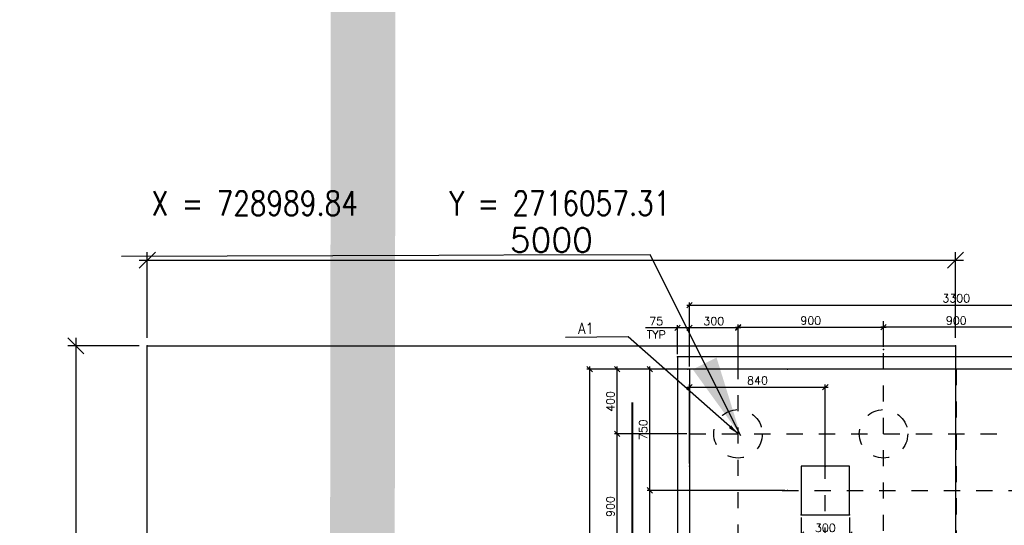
# Model space of a CAD drawing. Header units: inches. Extents: x 727810 to 1461440, y 2714588 to 5435005.
# Tile 121 of 233: x 728985.4 to 728991.49, y 2716056.74 to 2716059.87. Entities that reach past the tile are written whole.
import ezdxf
from ezdxf.enums import TextEntityAlignment as Align

# ---------------------------------------------------------------- set-up
doc = ezdxf.new("R2010")
doc.units = ezdxf.units.IN
doc.header["$MEASUREMENT"] = 0
for name, pattern in [('CENTER', [2, 1.25, -0.25, 0.25, -0.25]), ('DASHDOT', [1, 0.5, -0.25, 0, -0.25]), ('HIDDEN', [0.375, 0.25, -0.125])]:
    doc.linetypes.add(name, pattern=pattern)
for name, color, linetype in [('DETAILS', 7, 'Continuous'), ('Inverter Room', 7, 'Continuous'), ('tranch', 7, 'Continuous')]:
    doc.layers.add(name, color=color, linetype=linetype)
doc.styles.add('ROMANS', font='ROMANS.shx', dxfattribs={"height": 10})
doc.styles.get("Standard").update_dxf_attribs({"font": 'arial.ttf'})
doc.dimstyles.new('AM_ISO$7', dxfattribs={"dimtxt": 3.5, "dimasz": 3.5, "dimexe": 1, "dimexo": 1, "dimgap": 1.5, "dimtad": 1, "dimdsep": 46, "dimtxsty": 'Standard', "dimcen": 0, "dimclrd": 256, "dimclre": 256, "dimclrt": 2, "dimadec": 0, "dimazin": 2, "dimtp": 0.1, "dimtm": 0.1, "dimtfac": 0.71, "dimtdec": 3, "dimtmove": 0, "dimatfit": 3, "dimfxl": 1, "dimlwd": -1, "dimlwe": -1, "dimarcsym": 1})
doc.dimstyles.new('ROMANS$0', dxfattribs={"dimscale": 100, "dimtxt": 100, "dimasz": 1, "dimexe": 0.5, "dimexo": 0.5, "dimgap": 0.5, "dimtad": 1, "dimdec": 0, "dimrnd": 5, "dimdsep": 46, "dimtxsty": 'ROMANS', "dimblk": 'OBLIQUE', "dimcen": 1, "dimdle": 0.5, "dimclrd": 6, "dimclre": 6, "dimclrt": 3, "dimadec": 0, "dimazin": 0, "dimtfac": 1, "dimtdec": 0, "dimtix": 1, "dimtmove": 0, "dimatfit": 3, "dimldrblk": 'OBLIQUE', "dimfxl": 1, "dimtolj": 1, "dimtzin": 0, "dimarcsym": 0})
doc.dimstyles.new('ROMANS$7', dxfattribs={"dimscale": 100, "dimtxt": 2.5, "dimasz": 2, "dimexe": 20, "dimexo": 20, "dimgap": 0.5, "dimtad": 1, "dimdec": 0, "dimrnd": 5, "dimzin": 0, "dimdsep": 46, "dimtxsty": 'ROMANS', "dimcen": 0.09, "dimdle": 20, "dimclrd": 256, "dimclre": 256, "dimclrt": 3, "dimadec": 0, "dimazin": 0, "dimtfac": 20, "dimtdec": 0, "dimtix": 1, "dimtmove": 2, "dimatfit": 3, "dimfxl": 1, "dimtolj": 1, "dimtzin": 0, "dimarcsym": 0})

# ---------------------------------------------------------------- blocks, each defined once
blk = doc.blocks.new('_Oblique')
at = {"color": 0, "linetype": 'ByBlock', "lineweight": -2}
blk.add_line((-0.5, -0.5), (0.5, 0.5), dxfattribs=at)
blk = doc.blocks.new('*D62')
at = {"layer": 'Inverter Room', "color": 6, "lineweight": -2, "ltscale": 0.5, "transparency": 16777216}
for p, q in [((2048955.3, -2536591.8), (2048955.3, -2536061.5)), ((2053955.3, -2536591.8), (2053955.3, -2536061.5)), ((2048905.3, -2536111.5), (2054005.3, -2536111.5))]:
    blk.add_line(p, q, dxfattribs=at)
at = {"layer": 'Inverter Room', "color": 0, "ltscale": 0.5, "transparency": 16777216}
for p in [(2053955.3, -2536111.5), (2048955.3, -2536641.8), (2053955.3, -2536641.8)]:
    blk.add_point(p, dxfattribs=at)
at = {"layer": 'Inverter Room', "color": 6, "lineweight": -2, "ltscale": 0.5, "transparency": 16777216, "xscale": 100, "yscale": 100, "zscale": 100, "rotation": 180}
blk.add_blockref('_Oblique', (2048955.3, -2536111.5), dxfattribs=at)
at = {"layer": 'Inverter Room', "color": 6, "lineweight": -2, "ltscale": 0.5, "transparency": 16777216, "xscale": 100, "yscale": 100, "zscale": 100}
blk.add_blockref('_Oblique', (2053955.3, -2536111.5), dxfattribs=at)
at = {"layer": 'Inverter Room', "color": 3, "ltscale": 0.5, "transparency": 16777216, "insert": (2051455.3, -2535986.5), "char_height": 150, "attachment_point": 5, "style": 'ROMANS', "bg_fill": 3, "box_fill_scale": 1.25, "bg_fill_color": 256, "bg_fill_true_color": 13158600, "bg_fill_transparency": 0}
blk.add_mtext('\\A1;5000', dxfattribs=at)
blk = doc.blocks.new('*D63')
at = {"layer": 'Inverter Room', "color": 6, "lineweight": -2, "ltscale": 0.5, "transparency": 16777216}
for p, q in [((2048513.2, -2536591.8), (2048513.2, -2542191.8)), ((2048905.3, -2536641.8), (2048463.2, -2536641.8)), ((2048905.3, -2542141.8), (2048463.2, -2542141.8))]:
    blk.add_line(p, q, dxfattribs=at)
at = {"layer": 'Inverter Room', "color": 0, "ltscale": 0.5, "transparency": 16777216}
for p in [(2048955.3, -2536641.8), (2048513.2, -2542141.8), (2048955.3, -2542141.8)]:
    blk.add_point(p, dxfattribs=at)
at = {"layer": 'Inverter Room', "color": 6, "lineweight": -2, "ltscale": 0.5, "transparency": 16777216, "xscale": 100, "yscale": 100, "zscale": 100}
for p, rotation in [((2048513.2, -2536641.8), 90), ((2048513.2, -2542141.8), 270)]:
    blk.add_blockref('_Oblique', p, dxfattribs=dict(at, rotation=rotation))
at = {"layer": 'Inverter Room', "color": 3, "ltscale": 0.5, "transparency": 16777216, "insert": (2048388.2, -2539391.8), "char_height": 150, "attachment_point": 5, "rotation": 90, "style": 'ROMANS', "bg_fill": 3, "box_fill_scale": 1.25, "bg_fill_color": 256, "bg_fill_true_color": 13158600, "bg_fill_transparency": 0}
blk.add_mtext('\\A1;5500', dxfattribs=at)
blk = doc.blocks.new('*D94')
at = {"layer": 'Inverter Room', "color": 6, "lineweight": -2, "transparency": 16777216}
for p, q in [((2641894, -2589811), (2640581, -2589811)), ((2640631, -2591063), (2640631, -2589761)), ((2641924, -2591013), (2640581, -2591013))]:
    blk.add_line(p, q, dxfattribs=at)
at = {"layer": 'Inverter Room', "color": 0, "transparency": 16777216}
for p in [(2640631, -2589811), (2641944, -2589811), (2641974, -2591013)]:
    blk.add_point(p, dxfattribs=at)
at = {"layer": 'Inverter Room', "color": 6, "lineweight": -2, "transparency": 16777216, "xscale": 100, "yscale": 100, "zscale": 100}
for p, rotation in [((2640631, -2589811), 90), ((2640631, -2591013), 270)]:
    blk.add_blockref('_Oblique', p, dxfattribs=dict(at, rotation=rotation))
at = {"layer": 'Inverter Room', "color": 3, "transparency": 16777216, "insert": (2640506, -2590412), "char_height": 150, "attachment_point": 5, "rotation": 90, "style": 'ROMANS'}
blk.add_mtext('\\A1;400', dxfattribs=at)
blk = doc.blocks.new('*D97')
at = {"layer": 'Inverter Room', "color": 6, "lineweight": -2, "transparency": 16777216}
for p, q in [((2642924, -2589046), (2641924, -2589046)), ((2641974, -2589761), (2641974, -2588996)), ((2642874, -2589761), (2642874, -2588996))]:
    blk.add_line(p, q, dxfattribs=at)
at = {"layer": 'Inverter Room', "color": 0, "transparency": 16777216}
for p in [(2641974, -2589046), (2641974, -2589811), (2642874, -2589811, -158)]:
    blk.add_point(p, dxfattribs=at)
at = {"layer": 'Inverter Room', "color": 6, "lineweight": -2, "transparency": 16777216, "xscale": 100, "yscale": 100, "zscale": 100, "rotation": 180}
blk.add_blockref('_Oblique', (2641974, -2589046), dxfattribs=at)
at = {"layer": 'Inverter Room', "color": 6, "lineweight": -2, "transparency": 16777216, "xscale": 100, "yscale": 100, "zscale": 100}
blk.add_blockref('_Oblique', (2642874, -2589046), dxfattribs=at)
at = {"layer": 'Inverter Room', "color": 3, "transparency": 16777216, "insert": (2642424, -2588921), "char_height": 150, "attachment_point": 5, "style": 'ROMANS'}
blk.add_mtext('\\A1;300', dxfattribs=at)
blk = doc.blocks.new('*D98')
at = {"layer": 'Inverter Room', "color": 6, "lineweight": -2, "transparency": 16777216}
for p, q in [((2641924, -2591013), (2640581, -2591013)), ((2640631, -2593763), (2640631, -2590963)), ((2641894, -2593713), (2640581, -2593713))]:
    blk.add_line(p, q, dxfattribs=at)
at = {"layer": 'Inverter Room', "color": 0, "transparency": 16777216}
for p in [(2640631, -2591013), (2641974, -2591013), (2641944, -2593713)]:
    blk.add_point(p, dxfattribs=at)
at = {"layer": 'Inverter Room', "color": 6, "lineweight": -2, "transparency": 16777216, "xscale": 100, "yscale": 100, "zscale": 100}
for p, rotation in [((2640631, -2591013), 90), ((2640631, -2593713), 270)]:
    blk.add_blockref('_Oblique', p, dxfattribs=dict(at, rotation=rotation))
at = {"layer": 'Inverter Room', "color": 3, "transparency": 16777216, "insert": (2640506, -2592363), "char_height": 150, "attachment_point": 5, "rotation": 90, "style": 'ROMANS'}
blk.add_mtext('\\A1;900', dxfattribs=at)
blk = doc.blocks.new('*D99')
at = {"layer": 'Inverter Room', "color": 6, "lineweight": -2, "transparency": 16777216}
for p, q in [((2642824, -2589034), (2645624, -2589034)), ((2642874, -2589761), (2642874, -2588984)), ((2645574, -2589398), (2645574, -2588984))]:
    blk.add_line(p, q, dxfattribs=at)
at = {"layer": 'Inverter Room', "color": 0, "transparency": 16777216}
for p in [(2645574, -2589034), (2645574, -2589448, -143), (2642874, -2589811, -158)]:
    blk.add_point(p, dxfattribs=at)
at = {"layer": 'Inverter Room', "color": 6, "lineweight": -2, "transparency": 16777216, "xscale": 100, "yscale": 100, "zscale": 100, "rotation": 180}
blk.add_blockref('_Oblique', (2642874, -2589034), dxfattribs=at)
at = {"layer": 'Inverter Room', "color": 6, "lineweight": -2, "transparency": 16777216, "xscale": 100, "yscale": 100, "zscale": 100}
blk.add_blockref('_Oblique', (2645574, -2589034), dxfattribs=at)
at = {"layer": 'Inverter Room', "color": 3, "transparency": 16777216, "insert": (2644224, -2588909), "char_height": 150, "attachment_point": 5, "style": 'ROMANS'}
blk.add_mtext('\\A1;900', dxfattribs=at)
blk = doc.blocks.new('*D120')
at = {"layer": 'Inverter Room', "color": 6, "lineweight": -2, "transparency": 16777216}
for p, q in [((2641974, -2589761), (2641974, -2588572)), ((2651874, -2589761), (2651874, -2588572)), ((2641924, -2588622), (2651924, -2588622))]:
    blk.add_line(p, q, dxfattribs=at)
at = {"layer": 'Inverter Room', "color": 0, "transparency": 16777216}
for p in [(2651874, -2588622), (2641974, -2589811), (2651874, -2589811)]:
    blk.add_point(p, dxfattribs=at)
at = {"layer": 'Inverter Room', "color": 6, "lineweight": -2, "transparency": 16777216, "xscale": 100, "yscale": 100, "zscale": 100, "rotation": 180}
blk.add_blockref('_Oblique', (2641974, -2588622), dxfattribs=at)
at = {"layer": 'Inverter Room', "color": 6, "lineweight": -2, "transparency": 16777216, "xscale": 100, "yscale": 100, "zscale": 100}
blk.add_blockref('_Oblique', (2651874, -2588622), dxfattribs=at)
at = {"layer": 'Inverter Room', "color": 3, "transparency": 16777216, "insert": (2646924, -2588497), "char_height": 150, "attachment_point": 5, "style": 'ROMANS'}
blk.add_mtext('\\A1;3300', dxfattribs=at)
blk = doc.blocks.new('*D121')
at = {"layer": 'Inverter Room', "color": 6, "lineweight": -2, "transparency": 16777216}
for p, q in [((2641924, -2589811), (2640070, -2589811)), ((2640120, -2589761), (2640120, -2603066)), ((2641924, -2603016), (2640070, -2603016))]:
    blk.add_line(p, q, dxfattribs=at)
at = {"layer": 'Inverter Room', "color": 0, "transparency": 16777216}
for p in [(2641974, -2589811), (2640120, -2603016), (2641974, -2603016)]:
    blk.add_point(p, dxfattribs=at)
at = {"layer": 'Inverter Room', "color": 6, "lineweight": -2, "transparency": 16777216, "xscale": 100, "yscale": 100, "zscale": 100}
for p, rotation in [((2640120, -2589811), 90), ((2640120, -2603016), 270)]:
    blk.add_blockref('_Oblique', p, dxfattribs=dict(at, rotation=rotation))
at = {"layer": 'Inverter Room', "color": 3, "transparency": 16777216, "insert": (2639995, -2596413), "char_height": 150, "attachment_point": 5, "rotation": 90, "style": 'ROMANS'}
blk.add_mtext('\\A1;4400', dxfattribs=at)
blk = doc.blocks.new('*D122')
at = {"layer": 'Inverter Room', "color": 6, "lineweight": -2, "transparency": 16777216}
for p, q in [((2648324, -2589034), (2645524, -2589034)), ((2645574, -2589398), (2645574, -2588984)), ((2648274, -2589562), (2648274, -2588984))]:
    blk.add_line(p, q, dxfattribs=at)
at = {"layer": 'Inverter Room', "color": 0, "transparency": 16777216}
for p in [(2645574, -2589034), (2645574, -2589448, -143), (2648274, -2589612, -144)]:
    blk.add_point(p, dxfattribs=at)
at = {"layer": 'Inverter Room', "color": 6, "lineweight": -2, "transparency": 16777216, "xscale": 100, "yscale": 100, "zscale": 100, "rotation": 180}
blk.add_blockref('_Oblique', (2645574, -2589034), dxfattribs=at)
at = {"layer": 'Inverter Room', "color": 6, "lineweight": -2, "transparency": 16777216, "xscale": 100, "yscale": 100, "zscale": 100}
blk.add_blockref('_Oblique', (2648274, -2589034), dxfattribs=at)
at = {"layer": 'Inverter Room', "color": 3, "transparency": 16777216, "insert": (2646924, -2588909), "char_height": 150, "attachment_point": 5, "style": 'ROMANS'}
blk.add_mtext('\\A1;900', dxfattribs=at)
blk = doc.blocks.new('*D102')
at = {"layer": 'Inverter Room', "color": 6, "lineweight": -2, "transparency": 16777216}
for p, q in [((2641749, -2589046), (2641159, -2589046)), ((2641749, -2589536), (2641749, -2588996)), ((2642024, -2589046), (2641749, -2589046)), ((2641974, -2589536), (2641974, -2588996))]:
    blk.add_line(p, q, dxfattribs=at)
at = {"layer": 'Inverter Room', "color": 0, "transparency": 16777216}
for p in [(2641749, -2589046), (2641749, -2589586, -2307323), (2641974, -2589586, -2307323)]:
    blk.add_point(p, dxfattribs=at)
at = {"layer": 'Inverter Room', "color": 6, "lineweight": -2, "transparency": 16777216, "xscale": 100, "yscale": 100, "zscale": 100, "rotation": 180}
blk.add_blockref('_Oblique', (2641749, -2589046), dxfattribs=at)
at = {"layer": 'Inverter Room', "color": 6, "lineweight": -2, "transparency": 16777216, "xscale": 100, "yscale": 100, "zscale": 100}
blk.add_blockref('_Oblique', (2641974, -2589046), dxfattribs=at)
at = {"layer": 'Inverter Room', "color": 3, "transparency": 16777216, "insert": (2641355, -2589046), "char_height": 150, "attachment_point": 5, "style": 'ROMANS'}
blk.add_mtext('\\A1;75\\PTYP', dxfattribs=at)
blk = doc.blocks.new('*D110')
at = {"layer": 'Inverter Room', "color": 6, "lineweight": -2, "ltscale": 3, "transparency": 16777216}
for p, q in [((2644044, -2592566), (2644044, -2592936)), ((2644944, -2592566), (2644944, -2592936)), ((2643994, -2592886), (2644994, -2592886))]:
    blk.add_line(p, q, dxfattribs=at)
at = {"layer": 'Inverter Room', "color": 0, "linetype": 'DASHDOT', "ltscale": 3, "transparency": 16777216}
for p in [(2644044, -2592516, -3784798), (2644944, -2592516, -3784798), (2644944, -2592886)]:
    blk.add_point(p, dxfattribs=at)
at = {"layer": 'Inverter Room', "color": 6, "linetype": 'DASHDOT', "lineweight": -2, "ltscale": 3, "transparency": 16777216, "xscale": 100, "yscale": 100, "zscale": 100, "rotation": 180}
blk.add_blockref('_Oblique', (2644044, -2592886), dxfattribs=at)
at = {"layer": 'Inverter Room', "color": 6, "linetype": 'DASHDOT', "lineweight": -2, "ltscale": 3, "transparency": 16777216, "xscale": 100, "yscale": 100, "zscale": 100}
blk.add_blockref('_Oblique', (2644944, -2592886), dxfattribs=at)
at = {"layer": 'Inverter Room', "color": 3, "linetype": 'DASHDOT', "ltscale": 3, "transparency": 16777216, "insert": (2644494, -2592761), "char_height": 150, "attachment_point": 5, "style": 'ROMANS'}
blk.add_mtext('\\A1;300', dxfattribs=at)
blk = doc.blocks.new('*D105')
at = {"layer": 'Inverter Room', "color": 6, "lineweight": -2, "transparency": 16777216}
for p, q in [((2643743, -2589811), (2641188, -2589811)), ((2641238, -2592113), (2641238, -2589761)), ((2643743, -2592063), (2641188, -2592063))]:
    blk.add_line(p, q, dxfattribs=at)
at = {"layer": 'Inverter Room', "color": 0, "transparency": 16777216}
for p in [(2641238, -2589811), (2643793, -2589811), (2643793, -2592063)]:
    blk.add_point(p, dxfattribs=at)
at = {"layer": 'Inverter Room', "color": 6, "lineweight": -2, "transparency": 16777216, "xscale": 100, "yscale": 100, "zscale": 100}
for p, rotation in [((2641238, -2589811), 90), ((2641238, -2592063), 270)]:
    blk.add_blockref('_Oblique', p, dxfattribs=dict(at, rotation=rotation))
at = {"layer": 'Inverter Room', "color": 3, "transparency": 16777216, "insert": (2641113, -2590937), "char_height": 150, "attachment_point": 5, "rotation": 90, "style": 'ROMANS'}
blk.add_mtext('\\A1;750', dxfattribs=at)
blk = doc.blocks.new('*D113')
at = {"layer": 'Inverter Room', "color": 6, "lineweight": -2, "transparency": 16777216}
for p, q in [((2641238, -2596463), (2641238, -2592013)), ((2641288, -2592063), (2641288, -2592063)), ((2641288, -2596413), (2641288, -2596413))]:
    blk.add_line(p, q, dxfattribs=at)
at = {"layer": 'Inverter Room', "color": 0, "transparency": 16777216}
for p in [(2641238, -2592063), (2641238, -2592063), (2641238, -2596413)]:
    blk.add_point(p, dxfattribs=at)
at = {"layer": 'Inverter Room', "color": 6, "lineweight": -2, "transparency": 16777216, "xscale": 100, "yscale": 100, "zscale": 100}
for p, rotation in [((2641238, -2592063), 90), ((2641238, -2596413), 270)]:
    blk.add_blockref('_Oblique', p, dxfattribs=dict(at, rotation=rotation))
at = {"layer": 'Inverter Room', "color": 3, "transparency": 16777216, "insert": (2641113, -2594238), "char_height": 150, "attachment_point": 5, "rotation": 90, "style": 'ROMANS'}
blk.add_mtext('\\A1;1450', dxfattribs=at)
blk = doc.blocks.new('*D114')
at = {"layer": 'Inverter Room', "color": 6, "lineweight": -2, "transparency": 16777216}
for p, q in [((2641925, -2590148), (2644544, -2590148)), ((2641975, -2591566), (2641975, -2590098)), ((2644494, -2591568), (2644494, -2590098))]:
    blk.add_line(p, q, dxfattribs=at)
at = {"layer": 'Inverter Room', "color": 0, "transparency": 16777216}
for p in [(2644494, -2590148), (2641975, -2591616), (2644494, -2591618, -1477474)]:
    blk.add_point(p, dxfattribs=at)
at = {"layer": 'Inverter Room', "color": 6, "lineweight": -2, "transparency": 16777216, "xscale": 100, "yscale": 100, "zscale": 100, "rotation": 180}
blk.add_blockref('_Oblique', (2641975, -2590148), dxfattribs=at)
at = {"layer": 'Inverter Room', "color": 6, "lineweight": -2, "transparency": 16777216, "xscale": 100, "yscale": 100, "zscale": 100}
blk.add_blockref('_Oblique', (2644494, -2590148), dxfattribs=at)
at = {"layer": 'Inverter Room', "color": 3, "transparency": 16777216, "insert": (2643235, -2590023), "char_height": 150, "attachment_point": 5, "style": 'ROMANS'}
blk.add_mtext('\\A1;840', dxfattribs=at)
blk = doc.blocks.new('A$C2E5B4F4A')
at = {"layer": 'Inverter Room', "ltscale": 0.5}
blk.add_lwpolyline([(-35836.9, 1137.6), (-30836.9, 1137.6), (-30836.9, -4362.4), (-35836.9, -4362.4)], close=True, dxfattribs=at)
dim = blk.add_linear_dim(base=(-30836.9, 1667.9), p1=(-35836.9, 1137.6), p2=(-30836.9, 1137.6), dimstyle='ROMANS$0', override={"dimtxt": 150, "dimtfill": 1, "dimarcsym": 1}, dxfattribs=at)
dim.commit()
dim.dimension.update_dxf_attribs({"geometry": '*D62', "text_midpoint": (-33336.9, 1792.9), "insert": (-2084792.2, 2537779.4)})
dim = blk.add_linear_dim(base=(-36279, -4362.4), p1=(-35836.9, 1137.6), p2=(-35836.9, -4362.4), angle=90, dimstyle='ROMANS$0', override={"dimtxt": 150, "dimtfill": 1, "dimarcsym": 1}, dxfattribs=at)
dim.commit()
dim.dimension.update_dxf_attribs({"geometry": '*D63', "text_midpoint": (-36404, -1612.4), "insert": (-2084792.2, 2537779.4)})
blk = doc.blocks.new('it2')
at = {"layer": 'Inverter Room', "linetype": 'CENTER', "ltscale": 3}
for p, q in [((2645573.9, -2603015.6, -744), (2645574, -2588918.3, -144)), ((2646924, -2589810.9), (2646923.9, -2603015.6)), ((2644494, -2593050.5, -319.9), (2644494, -2590595.4, -215.4)), ((2641974.4, -2591013.2), (2651873.6, -2591013.2)), ((2643694.9, -2592063.2), (2650672.3, -2592063.2))]:
    blk.add_line(p, q, dxfattribs=at)
at = {"layer": 'Inverter Room', "linetype": 'CENTER'}
blk.add_line((2642873.9, -2603195.6, -744), (2642874, -2589630.7, -144), dxfattribs=at)
at = {"layer": 'Inverter Room', "color": 8}
blk.add_lwpolyline([(2652098.6, -2603240.6), (2652098.7, -2589585.9), (2641749.4, -2589585.9), (2641749.3, -2603240.6)], close=True, dxfattribs=at)
at = {"layer": 'Inverter Room', "color": 4}
blk.add_lwpolyline([(2651873.6, -2603015.6), (2651873.7, -2589810.9), (2641974.4, -2589810.9), (2641974.3, -2603015.6)], close=True, dxfattribs=at)
at = {"layer": 'Inverter Room', "ltscale": 0.5, "elevation": -1477475.1}
blk.add_lwpolyline([(2644044.2, -2592515.9), (2644944.2, -2592515.9), (2644944.2, -2591615.9), (2644044.2, -2591615.9)], close=True, dxfattribs=at)
at = {"layer": 'Inverter Room', "color": 8, "linetype": 'HIDDEN', "ltscale": 7}
for centre in [(2642874, -2591013.2, 444), (2645573.9, -2591013.2)]:
    blk.add_circle(centre, 450, dxfattribs=at)
at = {"layer": 'Inverter Room', "color": 3, "linetype": 'Continuous', "style": 'ROMANS', "width": 0.9}
blk.add_text('A1', height=200, dxfattribs=at).set_placement((2640049.2, -2589155.2, 444), align=Align.CENTER)
at = {"layer": 'Inverter Room'}
for base, p1, p2, picture, middle in [((2651873.7, -2588621.8), (2641974.4, -2589810.9), (2651873.7, -2589810.9), '*D120', (2646924, -2588496.8)), ((2645574, -2589034), (2642874, -2589810.9, -158.3), (2645574, -2589447.9, -143), '*D99', (2644224, -2588909)), ((2645574, -2589034), (2648274, -2589611.7, -144), (2645574, -2589447.9, -143), '*D122', (2646924, -2588909)), ((2644494.4, -2590148, -1477475.1), (2641974.6, -2591615.9, -1477475.1), (2644494.4, -2591618.5, -2954949.1), '*D114', (2643234.5, -2590023, -1477475.1))]:
    dim = blk.add_linear_dim(base=base, p1=p1, p2=p2, dimstyle='ROMANS$0', override={"dimlfac": 0.33333, "dimfxl": 75, "dimarcsym": 2}, dxfattribs=at)
    dim.commit()
    dim.dimension.update_dxf_attribs({"geometry": picture, "text_midpoint": middle})
dim = blk.add_linear_dim(base=(2641749.4, -2589045.9, 2307322.8), p1=(2641974.4, -2589585.9), p2=(2641749.4, -2589585.9), text='<>\\XTYP', dimstyle='ROMANS$0', override={"dimlfac": 0.33333, "dimfxl": 75, "dimarcsym": 2}, dxfattribs=at)
dim.commit()
dim.dimension.update_dxf_attribs({"geometry": '*D102', "text_midpoint": (2641355.1, -2589045.9, 2307322.8), "dimtype": 128})
for base, p1, p2, angle, picture, middle in [((2641974.4, -2589045.9), (2642874, -2589810.9, -158.3), (2641974.4, -2589810.9), 180, '*D97', (2642424.2, -2588920.9)), ((2640120.3, -2603015.6), (2641974.4, -2589810.9), (2641974.4, -2603015.6), 90, '*D121', (2639995.3, -2596413.2)), ((2640631.4, -2589810.9), (2641974.4, -2591013.2), (2641944.4, -2589810.9), 90, '*D94', (2640506.4, -2590412.1)), ((2641237.9, -2589810.9), (2643793.5, -2592063.2), (2643793.5, -2589810.9), 90, '*D105', (2641112.9, -2590937.1)), ((2640631.3, -2591013.2), (2641944.3, -2593713.2), (2641974.4, -2591013.2), 90, '*D98', (2640506.3, -2592363.2)), ((2641237.9, -2592063.2), (2641237.8, -2596413.2), (2641237.9, -2592063.2), 90, '*D113', (2641112.9, -2594238.2))]:
    dim = blk.add_linear_dim(base=base, p1=p1, p2=p2, angle=angle, dimstyle='ROMANS$0', override={"dimlfac": 0.33333, "dimfxl": 75, "dimarcsym": 2}, dxfattribs=at)
    dim.commit()
    dim.dimension.update_dxf_attribs({"geometry": picture, "text_midpoint": middle})
at = {"layer": 'Inverter Room', "color": 8, "linetype": 'DASHDOT', "ltscale": 3}
dim = blk.add_linear_dim(base=(2644944.2, -2592886, 2307322.8), p1=(2644044.2, -2592515.9, -1477475.1), p2=(2644944.2, -2592515.9, -1477475.1), dimstyle='ROMANS$0', override={"dimlfac": 0.33333, "dimfxl": 75, "dimarcsym": 2}, dxfattribs=at)
dim.commit()
dim.dimension.update_dxf_attribs({"geometry": '*D110', "text_midpoint": (2644494.2, -2592761, 2307322.8)})
at = {"layer": 'Inverter Room', "ltscale": 0.5}
blk.add_leader([(2642874, -2591013.2, 444), (2640833.1, -2589209.8, 444), (2639674.5, -2589226.5, 444)], dimstyle='ROMANS$7', override={"dimtxt": 150, "dimgap": 0.5, "dimtad": 0, "dimtfill": 1, "dimarcsym": 1}, dxfattribs=at)

msp = doc.modelspace()

# ---------------------------------------------------------------- block references
at = {"color": 0, "lineweight": -3, "xscale": 0.001, "yscale": 0.001, "zscale": 0.001}
msp.add_blockref('A$C2E5B4F4A', (729022.02567, 2716056.71575, 0.43898), dxfattribs=at)

# ---------------------------------------------------------------- next in the draw order: linework, layer by layer
at = {"color": 3, "lineweight": 40}
msp.add_line((728989.18873, 2716057.50332, 0.43898), (728989.18873, 2716052.50332, 0.43898), dxfattribs=at)
at = {"layer": 'tranch', "const_width": 0.4}
msp.add_lwpolyline([(728987.5783, 2716101.04171), (728987.48993, 2716034.12645)], dxfattribs=at)

# ---------------------------------------------------------------- next in the draw order: block references
at = {"layer": 'Inverter Room', "xscale": 0.0003333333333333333, "yscale": 0.0003333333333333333, "zscale": 0.0003333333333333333}
msp.add_blockref('it2', (728108.88545, 2716920.98006, 0.87796), dxfattribs=at)

# ---------------------------------------------------------------- next in the draw order: texts
at = {"layer": 'DETAILS', "color": 3, "style": 'ROMANS', "width": 0.8}
msp.add_text(' X = 728989.84     Y = 2716057.31', height=0.15, dxfattribs=at).set_placement((728986.13405, 2716058.66099, 1.09708))

# ---------------------------------------------------------------- next in the draw order: leaders
at = {"color": 3, "lineweight": 40}
msp.add_leader([(728989.86051, 2716057.29679, 1.24508), (728989.30065, 2716058.41723, 1.24508), (728986.02814, 2716058.40697, 1.24508)], dimstyle='AM_ISO$7', override={"dimasz": 0.5, "dimtad": 0}, dxfattribs=at)
at = {"layer": 'Inverter Room', "ltscale": 0.5}
msp.add_leader([(728920.51817, 2716090.90821, 0.21638), (728921.01984, 2716090.09008, 0.21638), (728921.34999, 2716090.09544, 0.21638)], dimstyle='ROMANS$7', override={"dimtxt": 150, "dimgap": 0.5, "dimtad": 0, "dimtfill": 1, "dimarcsym": 1}, dxfattribs=at)

doc.saveas('drawing.dxf')
